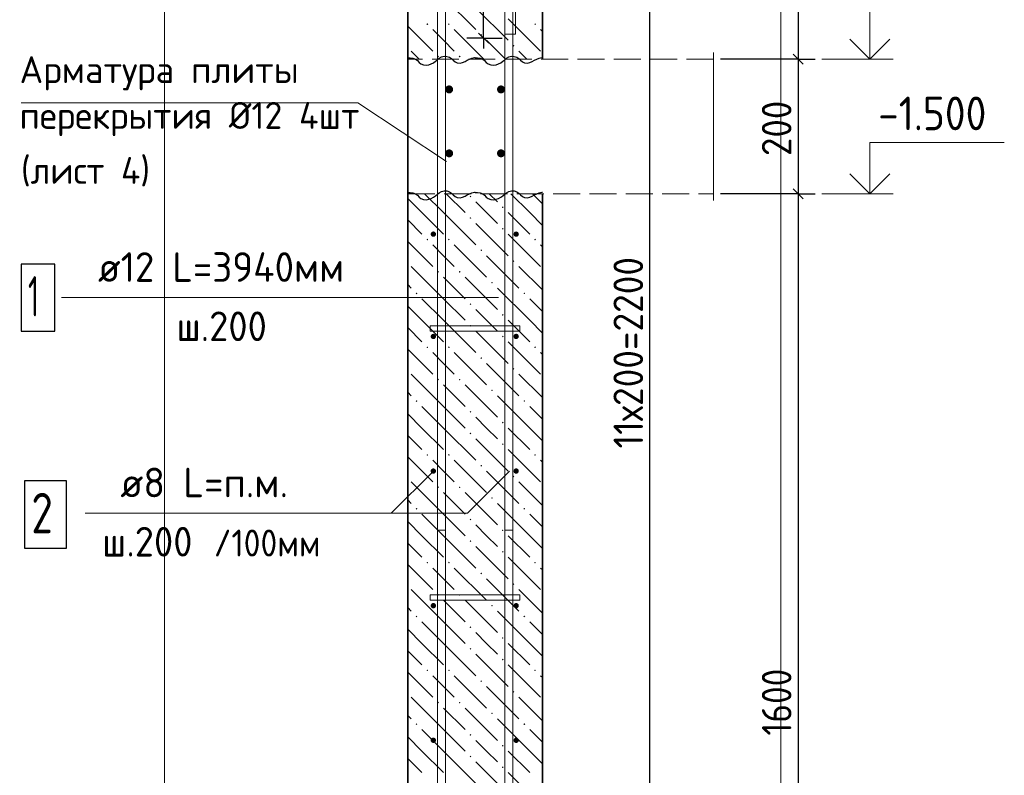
# Model space of a CAD drawing. Header units: millimetres. Extents: x 0 to 21000, y -5 to 14855.
# Tile 28 of 31: x 13023 to 16679, y 6640 to 9447. Entities that reach past the tile are written whole.
import ezdxf

# ---------------------------------------------------------------- set-up
doc = ezdxf.new("R2010")
doc.units = ezdxf.units.MM
doc.linetypes.add('______2', pattern=[135, 100, -35])
for name, color, linetype, lineweight in [('Standard', 7, 'Continuous', 25), ('Выпуски арматуры Г-обр.', 7, 'Continuous', 25), ('Позиционная метка линия выноска', 7, 'Continuous', 13), ('Примечания', 7, 'Continuous', 13), ('Стена обрамление Г-обр.', 7, 'Continuous', 25), ('Стена фоновая арматура У1', 7, 'Continuous', 25), ('Стена фоновая арматура Х1', 7, 'Continuous', 25), ('Стена фоновая затяжка С-обр.', 7, 'Continuous', 25)]:
    doc.layers.add(name, color=color, linetype=linetype, lineweight=lineweight)
doc.layers.add('ЖБ Перекрытие верхний уровень', color=7, linetype='Continuous', lineweight=25, true_color=0xe0e0ff)
doc.layers.add('ЖБ Стена верхний уровень', color=7, linetype='Continuous', lineweight=25, true_color=0x006e00)
doc.layers.add('Размерная выноска', color=7, linetype='Continuous')
doc.styles.add('ISOCPEUR', font='txt')

msp = doc.modelspace()

# ---------------------------------------------------------------- hatches: boundary and pattern name
at = {"layer": 'ЖБ Стена верхний уровень', "linetype": 'Continuous', "lineweight": 18, "transparency": 33554687}
for points in [[(14533.4, 9429.9), (14536.6, 9433.2), (14539.8, 9429.9), (14536.6, 9426.7)], [(14613.4, 9429.9), (14616.6, 9433.2), (14619.9, 9429.9), (14616.6, 9426.7)], [(14933.4, 9429.9), (14936.6, 9433.2), (14939.8, 9429.9), (14936.6, 9426.7)], [(14733.4, 9389.9), (14736.6, 9393.2), (14739.8, 9389.9), (14736.6, 9386.7)], [(14853.4, 9349.9), (14856.6, 9353.2), (14859.9, 9349.9), (14856.6, 9346.7)], [(14573.4, 9309.9), (14576.6, 9313.2), (14579.9, 9309.9), (14576.6, 9306.7)], [(14653.4, 9309.9), (14656.6, 9313.2), (14659.9, 9309.9), (14656.6, 9306.7)], [(14693.4, 8789.9), (14696.6, 8793.2), (14699.9, 8789.9), (14696.6, 8786.7)], [(14813.4, 8749.9), (14816.6, 8753.2), (14819.9, 8749.9), (14816.6, 8746.7)], [(14693.4, 8709.9), (14696.6, 8713.2), (14699.9, 8709.9), (14696.6, 8706.7)], [(14813.4, 8669.9), (14816.6, 8673.2), (14819.9, 8669.9), (14816.6, 8666.7)], [(14533.4, 8629.9), (14536.6, 8633.2), (14539.8, 8629.9), (14536.6, 8626.7)], [(14613.4, 8629.9), (14616.6, 8633.2), (14619.9, 8629.9), (14616.6, 8626.7)], [(14933.4, 8629.9), (14936.6, 8633.2), (14939.8, 8629.9), (14936.6, 8626.7)], [(14733.4, 8589.9), (14736.6, 8593.2), (14739.8, 8589.9), (14736.6, 8586.7)], [(14853.4, 8549.9), (14856.6, 8553.2), (14859.9, 8549.9), (14856.6, 8546.7)], [(14573.4, 8509.9), (14576.6, 8513.2), (14579.9, 8509.9), (14576.6, 8506.7)], [(14653.4, 8509.9), (14656.6, 8513.2), (14659.9, 8509.9), (14656.6, 8506.7)], [(14773.4, 8469.9), (14776.6, 8473.2), (14779.9, 8469.9), (14776.6, 8466.7)], [(14493.4, 8429.9), (14496.6, 8433.2), (14499.9, 8429.9), (14496.6, 8426.7)], [(14893.4, 8429.9), (14896.6, 8433.2), (14899.9, 8429.9), (14896.6, 8426.7)], [(14693.4, 8389.9), (14696.6, 8393.2), (14699.9, 8389.9), (14696.6, 8386.7)], [(14813.4, 8349.9), (14816.6, 8353.2), (14819.9, 8349.9), (14816.6, 8346.7)], [(14693.4, 8309.9), (14696.6, 8313.2), (14699.9, 8309.9), (14696.6, 8306.7)], [(14813.4, 8269.9), (14816.6, 8273.2), (14819.9, 8269.9), (14816.6, 8266.7)], [(14533.4, 8229.9), (14536.6, 8233.2), (14539.8, 8229.9), (14536.6, 8226.7)], [(14613.4, 8229.9), (14616.6, 8233.2), (14619.9, 8229.9), (14616.6, 8226.7)], [(14933.4, 8229.9), (14936.6, 8233.2), (14939.8, 8229.9), (14936.6, 8226.7)], [(14733.4, 8189.9), (14736.6, 8193.2), (14739.8, 8189.9), (14736.6, 8186.7)], [(14853.4, 8149.9), (14856.6, 8153.2), (14859.9, 8149.9), (14856.6, 8146.7)], [(14573.4, 8109.9), (14576.6, 8113.2), (14579.9, 8109.9), (14576.6, 8106.7)], [(14653.4, 8109.9), (14656.6, 8113.2), (14659.9, 8109.9), (14656.6, 8106.7)], [(14773.4, 8069.9), (14776.6, 8073.2), (14779.9, 8069.9), (14776.6, 8066.7)], [(14493.4, 8029.9), (14496.6, 8033.2), (14499.9, 8029.9), (14496.6, 8026.7)], [(14893.4, 8029.9), (14896.6, 8033.2), (14899.9, 8029.9), (14896.6, 8026.7)], [(14693.4, 7989.9), (14696.6, 7993.2), (14699.9, 7989.9), (14696.6, 7986.7)], [(14813.4, 7949.9), (14816.6, 7953.2), (14819.9, 7949.9), (14816.6, 7946.7)], [(14693.4, 7909.9), (14696.6, 7913.2), (14699.9, 7909.9), (14696.6, 7906.7)], [(14813.4, 7869.9), (14816.6, 7873.2), (14819.9, 7869.9), (14816.6, 7866.7)], [(14533.4, 7829.9), (14536.6, 7833.2), (14539.8, 7829.9), (14536.6, 7826.7)], [(14613.4, 7829.9), (14616.6, 7833.2), (14619.9, 7829.9), (14616.6, 7826.7)], [(14933.4, 7829.9), (14936.6, 7833.2), (14939.8, 7829.9), (14936.6, 7826.7)], [(14733.4, 7789.9), (14736.6, 7793.2), (14739.8, 7789.9), (14736.6, 7786.7)], [(14853.4, 7749.9), (14856.6, 7753.2), (14859.9, 7749.9), (14856.6, 7746.7)], [(14573.4, 7709.9), (14576.6, 7713.2), (14579.9, 7709.9), (14576.6, 7706.7)], [(14653.4, 7709.9), (14656.6, 7713.2), (14659.9, 7709.9), (14656.6, 7706.7)], [(14773.4, 7669.9), (14776.6, 7673.2), (14779.9, 7669.9), (14776.6, 7666.7)], [(14493.4, 7629.9), (14496.6, 7633.2), (14499.9, 7629.9), (14496.6, 7626.7)], [(14893.4, 7629.9), (14896.6, 7633.2), (14899.9, 7629.9), (14896.6, 7626.7)], [(14693.4, 7589.9), (14696.6, 7593.2), (14699.9, 7589.9), (14696.6, 7586.7)], [(14813.4, 7549.9), (14816.6, 7553.2), (14819.9, 7549.9), (14816.6, 7546.7)], [(14693.4, 7509.9), (14696.6, 7513.2), (14699.9, 7509.9), (14696.6, 7506.7)], [(14813.4, 7469.9), (14816.6, 7473.2), (14819.9, 7469.9), (14816.6, 7466.7)], [(14533.4, 7429.9), (14536.6, 7433.2), (14539.8, 7429.9), (14536.6, 7426.7)], [(14613.4, 7429.9), (14616.6, 7433.2), (14619.9, 7429.9), (14616.6, 7426.7)], [(14933.4, 7429.9), (14936.6, 7433.2), (14939.8, 7429.9), (14936.6, 7426.7)], [(14733.4, 7389.9), (14736.6, 7393.2), (14739.8, 7389.9), (14736.6, 7386.7)], [(14853.4, 7349.9), (14856.6, 7353.2), (14859.9, 7349.9), (14856.6, 7346.7)], [(14573.4, 7309.9), (14576.6, 7313.2), (14579.9, 7309.9), (14576.6, 7306.7)], [(14653.4, 7309.9), (14656.6, 7313.2), (14659.9, 7309.9), (14656.6, 7306.7)], [(14773.4, 7269.9), (14776.6, 7273.2), (14779.9, 7269.9), (14776.6, 7266.7)], [(14493.4, 7229.9), (14496.6, 7233.2), (14499.9, 7229.9), (14496.6, 7226.7)], [(14893.4, 7229.9), (14896.6, 7233.2), (14899.9, 7229.9), (14896.6, 7226.7)], [(14693.4, 7189.9), (14696.6, 7193.2), (14699.9, 7189.9), (14696.6, 7186.7)], [(14813.4, 7149.9), (14816.6, 7153.2), (14819.9, 7149.9), (14816.6, 7146.7)], [(14693.4, 7109.9), (14696.6, 7113.2), (14699.9, 7109.9), (14696.6, 7106.7)], [(14813.4, 7069.9), (14816.6, 7073.2), (14819.9, 7069.9), (14816.6, 7066.7)], [(14533.4, 7029.9), (14536.6, 7033.2), (14539.8, 7029.9), (14536.6, 7026.7)], [(14613.4, 7029.9), (14616.6, 7033.2), (14619.9, 7029.9), (14616.6, 7026.7)], [(14933.4, 7029.9), (14936.6, 7033.2), (14939.8, 7029.9), (14936.6, 7026.7)], [(14733.4, 6989.9), (14736.6, 6993.2), (14739.8, 6989.9), (14736.6, 6986.7)], [(14853.4, 6949.9), (14856.6, 6953.2), (14859.9, 6949.9), (14856.6, 6946.7)], [(14573.4, 6909.9), (14576.6, 6913.2), (14579.9, 6909.9), (14576.6, 6906.7)], [(14653.4, 6909.9), (14656.6, 6913.2), (14659.9, 6909.9), (14656.6, 6906.7)], [(14773.4, 6869.9), (14776.6, 6873.2), (14779.9, 6869.9), (14776.6, 6866.7)], [(14493.4, 6829.9), (14496.6, 6833.2), (14499.9, 6829.9), (14496.6, 6826.7)], [(14893.4, 6829.9), (14896.6, 6833.2), (14899.9, 6829.9), (14896.6, 6826.7)], [(14693.4, 6789.9), (14696.6, 6793.2), (14699.9, 6789.9), (14696.6, 6786.7)], [(14813.4, 6749.9), (14816.6, 6753.2), (14819.9, 6749.9), (14816.6, 6746.7)], [(14693.4, 6709.9), (14696.6, 6713.2), (14699.9, 6709.9), (14696.6, 6706.7)], [(14813.4, 6669.9), (14816.6, 6673.2), (14819.9, 6669.9), (14816.6, 6666.7)]]:
    msp.add_hatch(color=7, dxfattribs=at).paths.add_polyline_path(points, flags=16)
at = {"layer": 'Стена обрамление Г-обр.', "linetype": 'Continuous', "lineweight": 13, "transparency": 33554687}
for points in [[(14632.4, 9187.6), (14631.2, 9193.3), (14628, 9198.2), (14623.1, 9201.4), (14617.4, 9202.6), (14611.6, 9201.4), (14606.8, 9198.2), (14603.5, 9193.3), (14602.4, 9187.6), (14603.5, 9181.8), (14606.8, 9176.9), (14611.6, 9173.7), (14617.4, 9172.6), (14623.1, 9173.7), (14628, 9176.9), (14631.2, 9181.8)], [(14825.1, 9187.6), (14823.9, 9193.3), (14820.7, 9198.2), (14815.8, 9201.4), (14810.1, 9202.6), (14804.3, 9201.4), (14799.5, 9198.2), (14796.2, 9193.3), (14795.1, 9187.6), (14796.2, 9181.8), (14799.5, 9176.9), (14804.3, 9173.7), (14810.1, 9172.6), (14815.8, 9173.7), (14820.7, 9176.9), (14823.9, 9181.8)], [(14632.4, 8950), (14631.2, 8955.8), (14628, 8960.7), (14623.1, 8963.9), (14617.4, 8965.1), (14611.6, 8963.9), (14606.8, 8960.7), (14603.5, 8955.8), (14602.4, 8950), (14603.5, 8944.3), (14606.8, 8939.4), (14611.6, 8936.2), (14617.4, 8935.1), (14623.1, 8936.2), (14628, 8939.4), (14631.2, 8944.3)], [(14825.1, 8950), (14823.9, 8955.8), (14820.7, 8960.7), (14815.8, 8963.9), (14810.1, 8965.1), (14804.3, 8963.9), (14799.5, 8960.7), (14796.2, 8955.8), (14795.1, 8950), (14796.2, 8944.3), (14799.5, 8939.4), (14804.3, 8936.2), (14810.1, 8935.1), (14815.8, 8936.2), (14820.7, 8939.4), (14823.9, 8944.3)]]:
    msp.add_hatch(color=7, dxfattribs=at).paths.add_polyline_path(points)
at = {"layer": 'Стена фоновая арматура У1', "linetype": 'Continuous', "lineweight": 13, "transparency": 33554687}
for points in [[(14568.9, 8650), (14568.1, 8653.9), (14565.9, 8657.1), (14562.7, 8659.3), (14558.9, 8660), (14555, 8659.3), (14551.8, 8657.1), (14549.6, 8653.9), (14548.9, 8650), (14549.6, 8646.2), (14551.8, 8643), (14555, 8640.8), (14558.9, 8640.1), (14562.7, 8640.8), (14565.9, 8643), (14568.1, 8646.2)], [(14876.4, 8650), (14875.6, 8653.9), (14873.4, 8657.1), (14870.2, 8659.3), (14866.4, 8660), (14862.5, 8659.3), (14859.3, 8657.1), (14857.1, 8653.9), (14856.4, 8650), (14857.1, 8646.2), (14859.3, 8643), (14862.5, 8640.8), (14866.4, 8640.1), (14870.2, 8640.8), (14873.4, 8643), (14875.6, 8646.2)], [(14568.9, 8270.1), (14568.1, 8273.9), (14565.9, 8277.1), (14562.7, 8279.3), (14558.9, 8280.1), (14555, 8279.3), (14551.8, 8277.1), (14549.6, 8273.9), (14548.9, 8270.1), (14549.6, 8266.2), (14551.8, 8263), (14555, 8260.8), (14558.9, 8260), (14562.7, 8260.8), (14565.9, 8263), (14568.1, 8266.2)], [(14876.4, 8270.1), (14875.6, 8273.9), (14873.4, 8277.1), (14870.2, 8279.3), (14866.4, 8280.1), (14862.5, 8279.3), (14859.3, 8277.1), (14857.1, 8273.9), (14856.4, 8270.1), (14857.1, 8266.2), (14859.3, 8263), (14862.5, 8260.8), (14866.4, 8260), (14870.2, 8260.8), (14873.4, 8263), (14875.6, 8266.2)], [(14568.9, 7770.1), (14568.1, 7773.9), (14565.9, 7777.1), (14562.7, 7779.3), (14558.9, 7780.1), (14555, 7779.3), (14551.8, 7777.1), (14549.6, 7773.9), (14548.9, 7770.1), (14549.6, 7766.2), (14551.8, 7763), (14555, 7760.8), (14558.9, 7760), (14562.7, 7760.8), (14565.9, 7763), (14568.1, 7766.2)], [(14876.4, 7770.1), (14875.6, 7773.9), (14873.4, 7777.1), (14870.2, 7779.3), (14866.4, 7780.1), (14862.5, 7779.3), (14859.3, 7777.1), (14857.1, 7773.9), (14856.4, 7770.1), (14857.1, 7766.2), (14859.3, 7763), (14862.5, 7760.8), (14866.4, 7760), (14870.2, 7760.8), (14873.4, 7763), (14875.6, 7766.2)], [(14568.9, 7270.1), (14568.1, 7273.9), (14565.9, 7277.1), (14562.7, 7279.3), (14558.9, 7280.1), (14555, 7279.3), (14551.8, 7277.1), (14549.6, 7273.9), (14548.9, 7270.1), (14549.6, 7266.2), (14551.8, 7263), (14555, 7260.8), (14558.9, 7260), (14562.7, 7260.8), (14565.9, 7263), (14568.1, 7266.2)], [(14876.4, 7270.1), (14875.6, 7273.9), (14873.4, 7277.1), (14870.2, 7279.3), (14866.4, 7280.1), (14862.5, 7279.3), (14859.3, 7277.1), (14857.1, 7273.9), (14856.4, 7270.1), (14857.1, 7266.2), (14859.3, 7263), (14862.5, 7260.8), (14866.4, 7260), (14870.2, 7260.8), (14873.4, 7263), (14875.6, 7266.2)], [(14568.9, 6770.1), (14568.1, 6773.9), (14565.9, 6777.1), (14562.7, 6779.3), (14558.9, 6780.1), (14555, 6779.3), (14551.8, 6777.1), (14549.6, 6773.9), (14548.9, 6770.1), (14549.6, 6766.2), (14551.8, 6763), (14555, 6760.8), (14558.9, 6760), (14562.7, 6760.8), (14565.9, 6763), (14568.1, 6766.2)], [(14876.4, 6770.1), (14875.6, 6773.9), (14873.4, 6777.1), (14870.2, 6779.3), (14866.4, 6780.1), (14862.5, 6779.3), (14859.3, 6777.1), (14857.1, 6773.9), (14856.4, 6770.1), (14857.1, 6766.2), (14859.3, 6763), (14862.5, 6760.8), (14866.4, 6760), (14870.2, 6760.8), (14873.4, 6763), (14875.6, 6766.2)]]:
    msp.add_hatch(color=7, dxfattribs=at).paths.add_polyline_path(points)

# ---------------------------------------------------------------- linework, layer by layer
at = {"layer": 'Standard', "color": 7, "linetype": 'Continuous', "lineweight": -3, "transparency": 33554687}
for p, q in [((14745.7, 9377.6), (14745.7, 11900)), ((15913.8, 11900), (15913.8, 9300)), ((15362.8, 5750), (15362.8, 11250)), ((14745.7, 9377.6), (14745.7, 9340.1)), ((15913.8, 9300), (15913.8, 8800)), ((15913.8, 8800), (15913.8, 5050))]:
    msp.add_line(p, q, dxfattribs=at)
at = {"layer": 'Standard', "color": 251, "linetype": 'Continuous', "lineweight": -3, "true_color": 0x656565, "transparency": 33554687}
for p, q in [((14745.7, 9377.6), (14683.2, 9377.6)), ((14745.7, 9377.6), (14808.2, 9377.6)), ((14745.7, 9377.6), (14813.9, 9377.6)), ((15913.8, 9300), (15851.3, 9300)), ((15913.8, 9300), (15976.3, 9300)), ((15913.8, 8800), (15851.3, 8800)), ((15913.8, 8800), (15976.3, 8800))]:
    msp.add_line(p, q, dxfattribs=at)
at = {"layer": 'Standard', "color": 7, "linetype": 'Continuous', "lineweight": 25, "transparency": 33554687}
for p, q in [((14764.5, 9358.8), (14727, 9396.3)), ((15895.1, 9318.8), (15932.6, 9281.3)), ((15895.1, 8818.8), (15932.6, 8781.3))]:
    msp.add_line(p, q, dxfattribs=at)
at = {"layer": 'Standard', "color": 7, "linetype": 'Continuous', "lineweight": 13, "transparency": 33554687}
for p, q in [((16001.3, 9300), (16266.3, 9300)), ((16001.3, 8800), (16266.3, 8800))]:
    msp.add_line(p, q, dxfattribs=at)
at = {"layer": 'Standard', "color": 254, "linetype": 'Continuous', "lineweight": 18, "true_color": 0xc4c4ff, "transparency": 33554687}
msp.add_lwpolyline([(13560.5, 3377.5), (15849, 3377.5), (15849, 14191.7), (13560.5, 14191.7), (13560.5, 3377.5)], dxfattribs=at)
at = {"layer": 'Standard', "color": 7, "linetype": 'Continuous', "lineweight": 13, "transparency": 33554687}
for points in [[(16179.2, 9300), (16179.2, 9490.1), (16679.2, 9490.1)], [(16179.2, 8800), (16179.2, 8990.1), (16679.2, 8990.1)]]:
    msp.add_lwpolyline(points, dxfattribs=at)
at = {"layer": 'Standard', "color": 7, "linetype": 'Continuous', "lineweight": 35, "transparency": 33554687}
for points in [[(16105, 9374.3), (16179.2, 9300), (16253.5, 9374.3)], [(16105, 8874.3), (16179.2, 8800), (16253.5, 8874.3)]]:
    msp.add_lwpolyline(points, dxfattribs=at)
at = {"layer": 'Standard', "color": 251, "linetype": 'Continuous', "lineweight": -3, "true_color": 0x656565, "transparency": 33554687}
for points in [[(15913.8, 9300), (15905.3, 9300), (15905.3, 9300), (15905.3, 9300), (15905.3, 9300), (15905.3, 9300), (15905.3, 9300), (15625.3, 9300)], [(15913.8, 8800), (15905.3, 8800), (15905.3, 8800), (15905.3, 8800), (15905.3, 8800), (15625.3, 8800)]]:
    msp.add_lwpolyline(points, dxfattribs=at)
at = {"layer": 'Выпуски арматуры Г-обр.', "color": 251, "linetype": '______2', "lineweight": 13, "true_color": 0x656565, "transparency": 33554687}
for points in [[(13790.5, 12310), (14730.5, 12310), (14754.9, 12306.7), (14780.3, 12298.3), (14803.7, 12285.2), (14822.9, 12269.1), (14839, 12249.9), (14852.1, 12226.5), (14860.5, 12201.1), (14863.9, 12176.7), (14863.9, 9392.6), (14823.9, 9392.6), (14823.9, 12173.9), (14821.3, 12192), (14815.3, 12210.3), (14805.9, 12227.1), (14794.5, 12240.7), (14780.9, 12252.1), (14764.1, 12261.5), (14745.8, 12267.5), (14727.7, 12270.1), (13790.5, 12270.1), (13790.5, 12310)], [(14603.9, 7550), (14603.9, 4360.5), (14601.2, 4341.6), (14594.8, 4322), (14584.7, 4304), (14572.3, 4289.1), (14557.4, 4276.7), (14539.4, 4266.6), (14519.8, 4260.2), (14500.9, 4257.6), (14086.4, 4257.6), (14086.4, 4287.6), (14498.9, 4287.6), (14513, 4289.5), (14527.2, 4294.2), (14540.3, 4301.5), (14551, 4310.4), (14559.9, 4321.1), (14567.2, 4334.2), (14571.9, 4348.4), (14573.9, 4362.5), (14573.9, 7550), (14603.9, 7550)], [(14853.9, 7550), (14853.9, 4362.5), (14855.8, 4348.4), (14860.5, 4334.2), (14867.8, 4321.1), (14876.7, 4310.4), (14887.4, 4301.5), (14900.5, 4294.2), (14914.7, 4289.5), (14928.8, 4287.6), (15341.4, 4287.6), (15341.4, 4257.6), (14926.8, 4257.6), (14907.9, 4260.2), (14888.3, 4266.6), (14870.3, 4276.7), (14855.4, 4289.1), (14843, 4304), (14832.9, 4322), (14826.5, 4341.6), (14823.9, 4360.5), (14823.9, 7550), (14853.9, 7550)]]:
    msp.add_lwpolyline(points, dxfattribs=at)
at = {"layer": 'ЖБ Перекрытие верхний уровень', "color": 7, "linetype": '______2', "lineweight": 18, "transparency": 33554687}
for p, q in [((14463.9, 9300), (14463.9, 8800)), ((15599, 9300), (14463.9, 9300)), ((14463.9, 8800), (15599, 8800))]:
    msp.add_line(p, q, dxfattribs=at)
at = {"layer": 'ЖБ Стена верхний уровень', "color": 7, "linetype": 'Continuous', "lineweight": 35, "transparency": 33554687}
for p, q in [((14463.9, 11900), (14463.9, 5050)), ((14963.9, 9300), (14963.9, 11900)), ((14963.9, 5050), (14963.9, 8800))]:
    msp.add_line(p, q, dxfattribs=at)
at = {"layer": 'ЖБ Стена верхний уровень', "color": 9, "linetype": 'Continuous', "lineweight": 18, "true_color": 0xc7c7c7, "transparency": 33554687}
for p, q in [((14596.6, 9529.9), (14716.6, 9409.9)), ((14716.6, 9489.9), (14836.6, 9369.9)), ((14836.6, 9449.9), (14956.6, 9329.9)), ((14463.9, 9422.7), (14556.6, 9329.9)), ((14596.6, 9369.9), (14556.6, 9409.9)), ((14636.6, 9409.9), (14746.5, 9300)), ((14963.9, 9402.7), (14956.6, 9409.9)), ((14636.6, 9329.9), (14596.6, 9369.9)), ((14756.6, 9369.9), (14826.5, 9300)), ((14506.5, 9300), (14476.6, 9329.9)), ((14906.5, 9300), (14876.6, 9329.9)), ((14516.6, 8729.9), (14463.9, 8782.7)), ((14526.5, 8800), (14596.6, 8729.9)), ((14606.5, 8800), (14676.6, 8729.9)), ((14766.5, 8800), (14796.6, 8769.9)), ((14916.6, 8729.9), (14846.5, 8800)), ((14926.5, 8800), (14963.9, 8762.7)), ((14756.6, 8729.9), (14716.6, 8769.9)), ((14463.9, 8702.7), (14516.6, 8649.9)), ((14516.6, 8729.9), (14596.6, 8649.9)), ((14596.6, 8729.9), (14716.6, 8609.9)), ((14796.6, 8689.9), (14756.6, 8729.9)), ((14836.6, 8729.9), (14916.6, 8649.9)), ((14916.6, 8729.9), (14963.9, 8682.7)), ((14716.6, 8689.9), (14836.6, 8569.9)), ((14836.6, 8649.9), (14956.6, 8529.9)), ((14463.9, 8622.7), (14556.6, 8529.9)), ((14596.6, 8569.9), (14556.6, 8609.9)), ((14636.6, 8609.9), (14756.6, 8489.9)), ((14963.9, 8602.7), (14956.6, 8609.9)), ((14636.6, 8529.9), (14596.6, 8569.9)), ((14756.6, 8569.9), (14876.6, 8449.9)), ((14596.6, 8409.9), (14476.6, 8529.9)), ((14963.9, 8442.7), (14876.6, 8529.9)), ((14596.6, 8489.9), (14676.6, 8409.9)), ((14676.6, 8489.9), (14796.6, 8369.9)), ((14463.9, 8462.7), (14476.6, 8449.9)), ((14916.6, 8329.9), (14796.6, 8449.9)), ((14516.6, 8329.9), (14463.9, 8382.7)), ((14516.6, 8409.9), (14596.6, 8329.9)), ((14596.6, 8409.9), (14676.6, 8329.9)), ((14916.6, 8409.9), (14963.9, 8362.7)), ((14756.6, 8329.9), (14716.6, 8369.9)), ((14463.9, 8302.7), (14516.6, 8249.9)), ((14516.6, 8329.9), (14596.6, 8249.9)), ((14596.6, 8329.9), (14716.6, 8209.9)), ((14796.6, 8289.9), (14756.6, 8329.9)), ((14836.6, 8329.9), (14916.6, 8249.9)), ((14916.6, 8329.9), (14963.9, 8282.7)), ((14716.6, 8289.9), (14836.6, 8169.9)), ((14836.6, 8249.9), (14956.6, 8129.9)), ((14463.9, 8222.7), (14556.6, 8129.9)), ((14596.6, 8169.9), (14556.6, 8209.9)), ((14636.6, 8209.9), (14756.6, 8089.9)), ((14963.9, 8202.7), (14956.6, 8209.9)), ((14636.6, 8129.9), (14596.6, 8169.9)), ((14756.6, 8169.9), (14876.6, 8049.9)), ((14596.6, 8009.9), (14476.6, 8129.9)), ((14963.9, 8042.7), (14876.6, 8129.9)), ((14596.6, 8089.9), (14676.6, 8009.9)), ((14676.6, 8089.9), (14796.6, 7969.9)), ((14463.9, 8062.7), (14476.6, 8049.9)), ((14916.6, 7929.9), (14796.6, 8049.9)), ((14516.6, 8009.9), (14596.6, 7929.9)), ((14596.6, 8009.9), (14676.6, 7929.9)), ((14916.6, 8009.9), (14963.9, 7962.7)), ((14516.6, 7929.9), (14463.9, 7982.7)), ((14756.6, 7929.9), (14716.6, 7969.9)), ((14463.9, 7902.7), (14516.6, 7849.9)), ((14516.6, 7929.9), (14596.6, 7849.9)), ((14596.6, 7929.9), (14716.6, 7809.9)), ((14796.6, 7889.9), (14756.6, 7929.9)), ((14836.6, 7929.9), (14916.6, 7849.9)), ((14916.6, 7929.9), (14963.9, 7882.7)), ((14716.6, 7889.9), (14836.6, 7769.9)), ((14836.6, 7849.9), (14956.6, 7729.9)), ((14463.9, 7822.7), (14556.6, 7729.9)), ((14596.6, 7769.9), (14556.6, 7809.9)), ((14636.6, 7809.9), (14756.6, 7689.9)), ((14963.9, 7802.7), (14956.6, 7809.9)), ((14636.6, 7729.9), (14596.6, 7769.9)), ((14756.6, 7769.9), (14876.6, 7649.9)), ((14596.6, 7609.9), (14476.6, 7729.9)), ((14963.9, 7642.7), (14876.6, 7729.9)), ((14596.6, 7689.9), (14676.6, 7609.9)), ((14676.6, 7689.9), (14796.6, 7569.9)), ((14463.9, 7662.7), (14476.6, 7649.9)), ((14916.6, 7529.9), (14796.6, 7649.9)), ((14516.6, 7609.9), (14596.6, 7529.9)), ((14596.6, 7609.9), (14676.6, 7529.9)), ((14916.6, 7609.9), (14963.9, 7562.7)), ((14516.6, 7529.9), (14463.9, 7582.7)), ((14756.6, 7529.9), (14716.6, 7569.9)), ((14463.9, 7502.7), (14516.6, 7449.9)), ((14516.6, 7529.9), (14596.6, 7449.9)), ((14596.6, 7529.9), (14716.6, 7409.9)), ((14796.6, 7489.9), (14756.6, 7529.9)), ((14836.6, 7529.9), (14916.6, 7449.9)), ((14916.6, 7529.9), (14963.9, 7482.7)), ((14716.6, 7489.9), (14836.6, 7369.9)), ((14836.6, 7449.9), (14956.6, 7329.9)), ((14463.9, 7422.7), (14556.6, 7329.9)), ((14596.6, 7369.9), (14556.6, 7409.9)), ((14636.6, 7409.9), (14756.6, 7289.9)), ((14963.9, 7402.7), (14956.6, 7409.9)), ((14636.6, 7329.9), (14596.6, 7369.9)), ((14756.6, 7369.9), (14876.6, 7249.9)), ((14596.6, 7209.9), (14476.6, 7329.9)), ((14963.9, 7242.7), (14876.6, 7329.9)), ((14596.6, 7289.9), (14676.6, 7209.9)), ((14676.6, 7289.9), (14796.6, 7169.9)), ((14463.9, 7262.7), (14476.6, 7249.9)), ((14916.6, 7129.9), (14796.6, 7249.9)), ((14516.6, 7209.9), (14596.6, 7129.9)), ((14596.6, 7209.9), (14676.6, 7129.9)), ((14916.6, 7209.9), (14963.9, 7162.7)), ((14516.6, 7129.9), (14463.9, 7182.7)), ((14756.6, 7129.9), (14716.6, 7169.9)), ((14463.9, 7102.7), (14516.6, 7049.9)), ((14516.6, 7129.9), (14596.6, 7049.9)), ((14596.6, 7129.9), (14716.6, 7009.9)), ((14796.6, 7089.9), (14756.6, 7129.9)), ((14836.6, 7129.9), (14916.6, 7049.9)), ((14916.6, 7129.9), (14963.9, 7082.7)), ((14716.6, 7089.9), (14836.6, 6969.9)), ((14463.9, 7022.7), (14556.6, 6929.9)), ((14836.6, 7049.9), (14956.6, 6929.9)), ((14596.6, 6969.9), (14556.6, 7009.9)), ((14636.6, 7009.9), (14756.6, 6889.9)), ((14963.9, 7002.7), (14956.6, 7009.9)), ((14636.6, 6929.9), (14596.6, 6969.9)), ((14756.6, 6969.9), (14876.6, 6849.9)), ((14596.6, 6809.9), (14476.6, 6929.9)), ((14963.9, 6842.7), (14876.6, 6929.9)), ((14596.6, 6889.9), (14676.6, 6809.9)), ((14676.6, 6889.9), (14796.6, 6769.9)), ((14463.9, 6862.7), (14476.6, 6849.9)), ((14916.6, 6729.9), (14796.6, 6849.9)), ((14516.6, 6809.9), (14596.6, 6729.9)), ((14596.6, 6809.9), (14676.6, 6729.9)), ((14916.6, 6809.9), (14963.9, 6762.7)), ((14516.6, 6729.9), (14463.9, 6782.7)), ((14756.6, 6729.9), (14716.6, 6769.9)), ((14516.6, 6729.9), (14596.6, 6649.9)), ((14596.6, 6729.9), (14716.6, 6609.9)), ((14796.6, 6689.9), (14756.6, 6729.9)), ((14836.6, 6729.9), (14916.6, 6649.9)), ((14916.6, 6729.9), (14963.9, 6682.7)), ((14463.9, 6702.7), (14516.6, 6649.9)), ((14716.6, 6689.9), (14836.6, 6569.9)), ((14836.6, 6649.9), (14956.6, 6529.9))]:
    msp.add_line(p, q, dxfattribs=at)
at = {"layer": 'Позиционная метка линия выноска', "color": 7, "linetype": 'Continuous', "lineweight": 13, "transparency": 33554687}
msp.add_line((13178.4, 8414.1), (14801.3, 8414.1), dxfattribs=at)
for points in [[(13028.4, 9138.3), (14278.4, 9138.3), (14607.6, 8920.1)], [(13265.3, 7614), (14685.3, 7614), (14841.4, 7770.1)], [(13300.9, 7614), (14402.8, 7614), (14558.9, 7770.1)]]:
    msp.add_lwpolyline(points, dxfattribs=at)
at = {"layer": 'Примечания', "color": 7, "linetype": 'Continuous', "lineweight": 25, "transparency": 33554687}
for p, q in [((14963.9, 9304.4), (14963.9, 9304.4)), ((14963.9, 8804.4), (14963.9, 8804.4))]:
    msp.add_line(p, q, dxfattribs=at)
for points in [[(14463.9, 9304.4), (14473.1, 9304.6), (14483.1, 9303.1), (14492.1, 9299.8), (14499.4, 9294.4), (14505.6, 9287.9), (14512.9, 9282.4), (14522.1, 9279.1), (14531.9, 9277.2), (14541.6, 9279.4), (14550.6, 9282.9), (14559.4, 9286.9), (14566.9, 9292.3), (14573.9, 9298), (14580.9, 9303.7), (14589.4, 9308.2), (14598.9, 9310.6), (14608.9, 9310.3), (14618.6, 9307.6), (14625.9, 9302.3), (14632.4, 9296), (14639.4, 9290.3), (14647.9, 9286.1), (14657.9, 9285.1), (14667.6, 9287.5), (14676.4, 9291.3), (14684.9, 9295.6), (14693.6, 9299.7), (14702.1, 9303.7), (14711.9, 9305.6), (14713.9, 9305.8)], [(14713.9, 9304.4), (14723.1, 9304.6), (14733.1, 9303.1), (14742.1, 9299.8), (14749.4, 9294.4), (14755.6, 9287.9), (14762.9, 9282.4), (14772.1, 9279.1), (14781.9, 9277.2), (14791.6, 9279.4), (14800.6, 9282.9), (14809.4, 9286.9), (14816.9, 9292.3), (14823.9, 9298), (14830.9, 9303.7), (14839.4, 9308.2), (14848.9, 9310.6), (14858.9, 9310.3), (14868.6, 9307.6), (14875.9, 9302.3), (14882.4, 9296), (14889.4, 9290.3), (14897.9, 9286.1), (14907.9, 9285.1), (14917.6, 9287.5), (14926.4, 9291.3), (14934.9, 9295.6), (14943.6, 9299.7), (14952.1, 9303.7), (14961.9, 9305.6), (14963.9, 9305.8)], [(14463.9, 8804.4), (14473.1, 8804.6), (14483.1, 8803.1), (14492.1, 8799.8), (14499.4, 8794.4), (14505.6, 8787.9), (14512.9, 8782.4), (14522.1, 8779.1), (14531.9, 8777.2), (14541.6, 8779.4), (14550.6, 8782.9), (14559.4, 8786.9), (14566.9, 8792.3), (14573.9, 8798), (14580.9, 8803.7), (14589.4, 8808.2), (14598.9, 8810.6), (14608.9, 8810.3), (14618.6, 8807.6), (14625.9, 8802.3), (14632.4, 8796), (14639.4, 8790.3), (14647.9, 8786.1), (14657.9, 8785.1), (14667.6, 8787.5), (14676.4, 8791.3), (14684.9, 8795.6), (14693.6, 8799.7), (14702.1, 8803.7), (14711.9, 8805.6), (14713.9, 8805.8)], [(14713.9, 8804.4), (14723.1, 8804.6), (14733.1, 8803.1), (14742.1, 8799.8), (14749.4, 8794.4), (14755.6, 8787.9), (14762.9, 8782.4), (14772.1, 8779.1), (14781.9, 8777.2), (14791.6, 8779.4), (14800.6, 8782.9), (14809.4, 8786.9), (14816.9, 8792.3), (14823.9, 8798), (14830.9, 8803.7), (14839.4, 8808.2), (14848.9, 8810.6), (14858.9, 8810.3), (14868.6, 8807.6), (14875.9, 8802.3), (14882.4, 8796), (14889.4, 8790.3), (14897.9, 8786.1), (14907.9, 8785.1), (14917.6, 8787.5), (14926.4, 8791.3), (14934.9, 8795.6), (14943.6, 8799.7), (14952.1, 8803.7), (14961.9, 8805.6), (14963.9, 8805.8)]]:
    msp.add_lwpolyline(points, dxfattribs=at)
at = {"layer": 'Размерная выноска', "color": 7, "linetype": 'Continuous', "lineweight": 13, "transparency": 33554687}
msp.add_line((15599, 8775.1), (15599, 9325.1), dxfattribs=at)
at = {"layer": 'Стена фоновая арматура У1', "color": 7, "linetype": 'Continuous', "lineweight": 25, "transparency": 33554687}
msp.add_lwpolyline([(13040.9, 7484), (13195.9, 7484), (13195.9, 7734), (13040.9, 7734), (13040.9, 7484)], dxfattribs=at)
at = {"layer": 'Стена фоновая арматура Х1', "color": 7, "linetype": 'Continuous', "lineweight": 18, "transparency": 33554687}
for points in [[(14573.9, 5050), (14573.9, 13956.7), (14603.9, 13956.7), (14603.9, 5050), (14573.9, 5050)], [(14823.9, 5050), (14823.9, 13956.7), (14853.9, 13956.7), (14853.9, 5050), (14823.9, 5050)]]:
    msp.add_lwpolyline(points, dxfattribs=at)
at = {"layer": 'Стена фоновая арматура Х1', "color": 7, "linetype": 'Continuous', "lineweight": 25, "transparency": 33554687}
msp.add_lwpolyline([(13028.4, 8289.1), (13153.4, 8289.1), (13153.4, 8539.1), (13028.4, 8539.1), (13028.4, 8289.1)], dxfattribs=at)
at = {"layer": 'Стена фоновая затяжка С-обр.', "color": 98, "linetype": 'Continuous', "lineweight": 13, "true_color": 0x005000, "transparency": 33554687}
for points in [[(14547.6, 8310), (14880.1, 8310), (14880.1, 8290.1), (14547.6, 8290.1), (14547.6, 8310)], [(14547.6, 7310), (14880.1, 7310), (14880.1, 7290.1), (14547.6, 7290.1), (14547.6, 7310)]]:
    msp.add_lwpolyline(points, dxfattribs=at)

# ---------------------------------------------------------------- texts
at = {"layer": 'Standard', "color": 7, "linetype": 'Continuous', "lineweight": 18, "transparency": 33554687, "char_height": 100, "attachment_point": 7, "style": 'ISOCPEUR'}
for s, insert, width in [('\\W0.98;Арматура плиты', (13022.1, 9183.8), 1118.541), ('\\W0.97;перекрытия Ø12 4шт', (13022.1, 9013.8), 1377.928), ('\\W0.96;(лист 4)', (13027.4, 8826.8), 557.93), ('\\W0.91;/100мм', (13743.5, 7452.7), 465.383)]:
    msp.add_mtext(s, dxfattribs=dict(at, insert=insert, width=width))
at = {"layer": 'Standard', "color": 7, "linetype": 'Continuous', "lineweight": 25, "transparency": 33554687, "char_height": 110, "attachment_point": 7, "rotation": 90, "style": 'ISOCPEUR'}
for s, insert, width in [('\\W0.91;200', (15888.8, 8940.1), 280.99), ('\\W0.92;11х200=2200', (15337.8, 7854), 853.242), ('\\W0.87;1600', (15888.8, 6787.6), 333.451)]:
    msp.add_mtext(s, dxfattribs=dict(at, insert=insert, width=width))
at = {"layer": 'Standard', "color": 7, "linetype": 'Continuous', "lineweight": 25, "transparency": 33554687, "insert": (16210.5, 9035.9), "char_height": 125, "width": 505.886, "attachment_point": 7, "style": 'ISOCPEUR'}
msp.add_mtext('\\W0.90;-1.500', dxfattribs=at)
at = {"layer": 'Стена фоновая арматура У1', "color": 7, "linetype": 'Continuous', "lineweight": 13, "transparency": 33554687, "attachment_point": 7, "style": 'ISOCPEUR'}
for s, insert, char_height, width in [('\\W0.97;ø8 L=п.м. ', (13396.6, 7672.6), 110, 745.929), ('\\W0.78;2', (13065.9, 7539), 150, 163.203), ('\\W0.95;ш.200 ', (13328.5, 7452.6), 110, 481.068)]:
    msp.add_mtext(s, dxfattribs=dict(at, insert=insert, char_height=char_height, width=width))
at = {"layer": 'Стена фоновая арматура Х1', "color": 7, "linetype": 'Continuous', "lineweight": 13, "transparency": 33554687, "attachment_point": 7, "style": 'ISOCPEUR'}
for s, insert, char_height, width in [('\\W0.96;ø12 L=3940мм ', (13313.3, 8472.8), 110, 1064.213), ('\\W0.56;1', (13053.4, 8344.1), 150, 116.662), ('\\W0.95;ш.200 ', (13604.8, 8252.8), 110, 481.065)]:
    msp.add_mtext(s, dxfattribs=dict(at, insert=insert, char_height=char_height, width=width))

doc.saveas('drawing.dxf')
